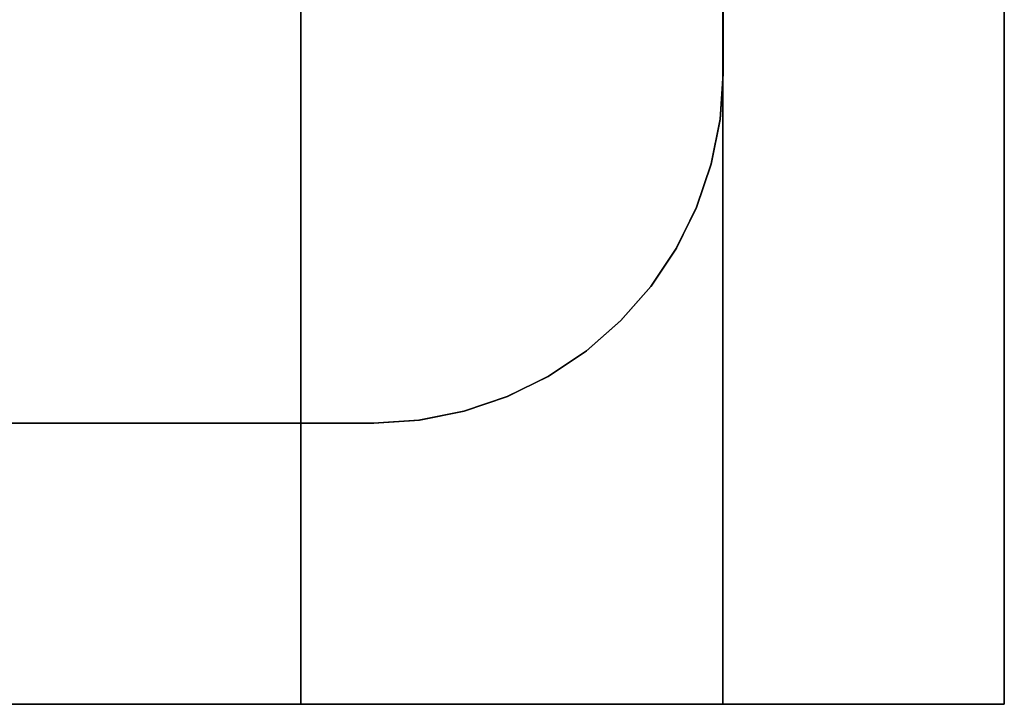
# Model space of a CAD drawing. Header units: millimetres. Extents: x -35 to 33166, y -35 to 31591.
# Tile 40 of 100: x 4347 to 4703, y -35 to 213. Entities that reach past the tile are written whole.
import ezdxf

# ---------------------------------------------------------------- set-up
doc = ezdxf.new("R2010")
doc.units = ezdxf.units.MM
doc.header["$LTSCALE"] = 25.4
doc.layers.get('0').update_dxf_attribs({"true_color": 0xffffff})
for name, color, linetype, true_color in [('end caps & lintels', 7, 'Continuous', 0xffa500), ('ICF - L1', 7, 'Continuous', 0xb4b464), ('ICF - L2', 7, 'Continuous', 0x64ff64)]:
    doc.layers.add(name, color=color, linetype=linetype, true_color=true_color)

# ---------------------------------------------------------------- blocks, each defined once
blk = doc.blocks.new('Group8160')
for p, q in [((0, 0, 366.53), (-1092.2, 0, 366.53)), ((-1092.2, 0, 0), (0, 0, 0)), ((0, -627.8, 366.53), (0, 0, 366.53)), ((0, 0, 0), (0, 0, 366.53)), ((0, -627.8, 0), (0, 0, 0)), ((-1092.2, -101.6, 366.53), (-227.79, -101.6, 366.53)), ((-1092.2, -101.6, 0), (-227.79, -101.6, 0)), ((-227.79, -101.6, 366.53), (-211.3, -102.68, 366.53)), ((-227.79, -101.6, 0), (-227.79, -101.6, 366.53)), ((-211.3, -102.68, 0), (-227.79, -101.6, 0)), ((-211.3, -102.68, 366.53), (-195.1, -105.91, 366.53)), ((-195.1, -105.91, 0), (-211.3, -102.68, 0)), ((-211.3, -102.68, 0), (-211.3, -102.68, 366.53)), ((-195.1, -105.91, 366.53), (-179.46, -111.22, 366.53)), ((-179.46, -111.22, 0), (-195.1, -105.91, 0)), ((-195.1, -105.91, 0), (-195.1, -105.91, 366.53)), ((-179.46, -111.22, 366.53), (-164.64, -118.53, 366.53)), ((-164.64, -118.53, 0), (-179.46, -111.22, 0)), ((-179.46, -111.22, 0), (-179.46, -111.22, 366.53)), ((-164.64, -118.53, 366.53), (-150.91, -127.72, 366.53)), ((-150.91, -127.72, 0), (-164.64, -118.53, 0)), ((-164.64, -118.53, 0), (-164.64, -118.53, 366.53)), ((-150.91, -127.72, 366.53), (-138.5, -138.62, 366.53)), ((-138.5, -138.62, 0), (-150.91, -127.72, 0)), ((-150.91, -127.72, 0), (-150.91, -127.72, 366.53)), ((-138.5, -138.62, 366.53), (-127.61, -151.05, 366.53)), ((-127.61, -151.05, 0), (-138.5, -138.62, 0)), ((-138.5, -138.62, 0), (-138.5, -138.62, 366.53)), ((-127.61, -151.05, 366.53), (-118.45, -164.79, 366.53)), ((-127.61, -151.05, 0), (-118.45, -164.79, 0)), ((-127.61, -151.05, 0), (-127.61, -151.05, 366.53)), ((-118.45, -164.79, 366.53), (-111.16, -179.62, 366.53)), ((-118.45, -164.79, 0), (-111.16, -179.62, 0)), ((-118.45, -164.79, 0), (-118.45, -164.79, 366.53)), ((-111.16, -179.62, 366.53), (-105.86, -195.27, 366.53)), ((-111.16, -179.62, 0), (-105.86, -195.27, 0)), ((-111.16, -179.62, 0), (-111.16, -179.62, 366.53)), ((-105.86, -195.27, 366.53), (-102.66, -211.47, 366.53)), ((-105.86, -195.27, 0), (-102.66, -211.47, 0)), ((-105.86, -195.27, 0), (-105.86, -195.27, 366.53)), ((-102.66, -211.47, 366.53), (-101.6, -227.96, 366.53)), ((-102.66, -211.47, 0), (-101.6, -227.96, 0)), ((-102.66, -211.47, 0), (-102.66, -211.47, 366.53)), ((-101.6, -227.96, 366.53), (-101.6, -627.8, 366.53)), ((-101.6, -627.8, 0), (-101.6, -227.96, 0)), ((-101.6, -227.96, 0), (-101.6, -227.96, 366.53))]:
    blk.add_line(p, q)
blk = doc.blocks.new('6XR35_90_C_MSG#71')
blk.add_blockref('Group8160', (0, 0))
blk = doc.blocks.new('Group7846')
for p, q in [((-627.8, 0, 457.2), (0, 0, 457.2)), ((0, 0, 0), (-627.8, 0, 0)), ((0, 0, 457.2), (0, 0, 0)), ((0, 0, 457.2), (0, -685.8, 457.2)), ((0, 0, 0), (0, -685.8, 0)), ((-227.79, -101.6, 457.2), (-627.8, -101.6, 457.2)), ((-227.79, -101.6, 0), (-627.8, -101.6, 0)), ((-227.79, -101.6, 0), (-227.79, -101.6, 457.2)), ((-211.3, -102.68, 457.2), (-227.79, -101.6, 457.2)), ((-227.79, -101.6, 0), (-211.3, -102.68, 0)), ((-195.1, -105.91, 457.2), (-211.3, -102.68, 457.2)), ((-211.3, -102.68, 0), (-211.3, -102.68, 457.2)), ((-211.3, -102.68, 0), (-195.1, -105.91, 0)), ((-179.46, -111.22, 457.2), (-195.1, -105.91, 457.2)), ((-195.1, -105.91, 0), (-195.1, -105.91, 457.2)), ((-195.1, -105.91, 0), (-179.46, -111.22, 0)), ((-164.64, -118.53, 457.2), (-179.46, -111.22, 457.2)), ((-179.46, -111.22, 0), (-179.46, -111.22, 457.2)), ((-179.46, -111.22, 0), (-164.64, -118.53, 0)), ((-150.91, -127.72, 457.2), (-164.64, -118.53, 457.2)), ((-164.64, -118.53, 0), (-164.64, -118.53, 457.2)), ((-150.91, -127.72, 0), (-164.64, -118.53, 0)), ((-138.5, -138.62, 457.2), (-150.91, -127.72, 457.2)), ((-138.5, -138.62, 0), (-150.91, -127.72, 0)), ((-150.91, -127.72, 0), (-150.91, -127.72, 457.2)), ((-127.61, -151.05, 457.2), (-138.5, -138.62, 457.2)), ((-127.61, -151.05, 0), (-138.5, -138.62, 0)), ((-138.5, -138.62, 0), (-138.5, -138.62, 457.2)), ((-118.45, -164.79, 457.2), (-127.61, -151.05, 457.2)), ((-118.45, -164.79, 0), (-127.61, -151.05, 0)), ((-127.61, -151.05, 457.2), (-127.61, -151.05, 0)), ((-111.16, -179.62, 457.2), (-118.45, -164.79, 457.2)), ((-111.16, -179.62, 0), (-118.45, -164.79, 0)), ((-118.45, -164.79, 457.2), (-118.45, -164.79, 0)), ((-105.86, -195.27, 457.2), (-111.16, -179.62, 457.2)), ((-111.16, -179.62, 0), (-105.86, -195.27, 0)), ((-111.16, -179.62, 457.2), (-111.16, -179.62, 0)), ((-102.66, -211.47, 457.2), (-105.86, -195.27, 457.2)), ((-105.86, -195.27, 0), (-102.66, -211.47, 0)), ((-105.86, -195.27, 457.2), (-105.86, -195.27, 0)), ((-101.6, -227.96, 457.2), (-102.66, -211.47, 457.2)), ((-102.66, -211.47, 0), (-101.6, -227.96, 0)), ((-102.66, -211.47, 457.2), (-102.66, -211.47, 0)), ((-101.6, -685.8, 457.2), (-101.6, -227.96, 457.2)), ((-101.6, -227.96, 0), (-101.6, -685.8, 0)), ((-101.6, -227.96, 457.2), (-101.6, -227.96, 0))]:
    blk.add_line(p, q)
blk = doc.blocks.new('6XR35_90_C_MSG#32')
blk.add_blockref('Group7846', (0, 0))
blk = doc.blocks.new('Group9619')
for p, q in [((-627.8, 0, 358.07), (0, 0, 358.07)), ((-627.8, 0, 457.2), (0, 0, 457.2)), ((0, 0, 358.07), (0, -355.85, 358.07)), ((0, 0, 457.2), (0, 0, 358.07)), ((0, 0, 457.2), (0, -685.8, 457.2)), ((-227.79, -101.6, 358.07), (-627.8, -101.6, 358.07)), ((-627.8, -101.6, 457.2), (-227.79, -101.6, 457.2)), ((-211.3, -102.68, 358.07), (-227.79, -101.6, 358.07)), ((-227.79, -101.6, 358.07), (-227.79, -101.6, 457.2)), ((-211.3, -102.68, 457.2), (-227.79, -101.6, 457.2)), ((-195.1, -105.91, 358.07), (-211.3, -102.68, 358.07)), ((-211.3, -102.68, 457.2), (-211.3, -102.68, 358.07)), ((-195.1, -105.91, 457.2), (-211.3, -102.68, 457.2)), ((-179.46, -111.22, 358.07), (-195.1, -105.91, 358.07)), ((-195.1, -105.91, 457.2), (-195.1, -105.91, 358.07)), ((-179.46, -111.22, 457.2), (-195.1, -105.91, 457.2)), ((-164.64, -118.53, 358.07), (-179.46, -111.22, 358.07)), ((-179.46, -111.22, 457.2), (-179.46, -111.22, 358.07)), ((-164.64, -118.53, 457.2), (-179.46, -111.22, 457.2)), ((-150.91, -127.72, 358.07), (-164.64, -118.53, 358.07)), ((-164.64, -118.53, 457.2), (-164.64, -118.53, 358.07)), ((-150.91, -127.72, 457.2), (-164.64, -118.53, 457.2)), ((-138.5, -138.62, 358.07), (-150.91, -127.72, 358.07)), ((-150.91, -127.72, 457.2), (-150.91, -127.72, 358.07)), ((-138.5, -138.62, 457.2), (-150.91, -127.72, 457.2)), ((-127.61, -151.05, 358.07), (-138.5, -138.62, 358.07)), ((-138.5, -138.62, 457.2), (-138.5, -138.62, 358.07)), ((-127.61, -151.05, 457.2), (-138.5, -138.62, 457.2)), ((-118.45, -164.79, 358.07), (-127.61, -151.05, 358.07)), ((-118.45, -164.79, 457.2), (-127.61, -151.05, 457.2)), ((-127.61, -151.05, 457.2), (-127.61, -151.05, 358.07)), ((-111.16, -179.62, 358.07), (-118.45, -164.79, 358.07)), ((-118.45, -164.79, 457.2), (-118.45, -164.79, 358.07)), ((-111.16, -179.62, 457.2), (-118.45, -164.79, 457.2)), ((-105.86, -195.27, 358.07), (-111.16, -179.62, 358.07)), ((-105.86, -195.27, 457.2), (-111.16, -179.62, 457.2)), ((-111.16, -179.62, 457.2), (-111.16, -179.62, 358.07)), ((-102.66, -211.47, 358.07), (-105.86, -195.27, 358.07)), ((-102.66, -211.47, 457.2), (-105.86, -195.27, 457.2)), ((-105.86, -195.27, 457.2), (-105.86, -195.27, 358.07)), ((-101.6, -227.96, 358.07), (-102.66, -211.47, 358.07)), ((-101.6, -227.96, 457.2), (-102.66, -211.47, 457.2)), ((-102.66, -211.47, 457.2), (-102.66, -211.47, 358.07)), ((-101.6, -355.78, 358.07), (-101.6, -227.96, 358.07)), ((-101.6, -355.8, 457.2), (-101.6, -227.96, 457.2)), ((-101.6, -227.96, 457.2), (-101.6, -227.96, 358.07))]:
    blk.add_line(p, q)
blk = doc.blocks.new('6XR35_90_C_MSG#242')
blk.add_blockref('Group9619', (0, 0))
blk = doc.blocks.new('Group#4026')
for p, q in [((-1092.2, 0, 457.2), (0, 0, 457.2)), ((-1092.2, 0, 0), (0, 0, 0)), ((0, 0, 457.2), (0, 0, 0)), ((0, -627.8, 0), (0, 0, 0)), ((0, 0, 457.2), (0, -627.8, 457.2)), ((-227.79, -101.6, 0), (-1092.2, -101.6, 0)), ((-227.79, -101.6, 457.2), (-1092.2, -101.6, 457.2)), ((-227.79, -101.6, 0), (-227.79, -101.6, 457.2)), ((-211.3, -102.68, 0), (-227.79, -101.6, 0)), ((-211.3, -102.68, 457.2), (-227.79, -101.6, 457.2)), ((-195.1, -105.91, 0), (-211.3, -102.68, 0)), ((-195.1, -105.91, 457.2), (-211.3, -102.68, 457.2)), ((-211.3, -102.68, 0), (-211.3, -102.68, 457.2)), ((-179.46, -111.22, 0), (-195.1, -105.91, 0)), ((-179.46, -111.22, 457.2), (-195.1, -105.91, 457.2)), ((-195.1, -105.91, 0), (-195.1, -105.91, 457.2)), ((-164.64, -118.53, 0), (-179.46, -111.22, 0)), ((-164.64, -118.53, 457.2), (-179.46, -111.22, 457.2)), ((-179.46, -111.22, 0), (-179.46, -111.22, 457.2)), ((-150.91, -127.72, 0), (-164.64, -118.53, 0)), ((-150.91, -127.72, 457.2), (-164.64, -118.53, 457.2)), ((-164.64, -118.53, 0), (-164.64, -118.53, 457.2)), ((-138.5, -138.62, 0), (-150.91, -127.72, 0)), ((-138.5, -138.62, 457.2), (-150.91, -127.72, 457.2)), ((-150.91, -127.72, 0), (-150.91, -127.72, 457.2)), ((-127.61, -151.05, 0), (-138.5, -138.62, 0)), ((-127.61, -151.05, 457.2), (-138.5, -138.62, 457.2)), ((-138.5, -138.62, 0), (-138.5, -138.62, 457.2)), ((-118.45, -164.79, 0), (-127.61, -151.05, 0)), ((-118.45, -164.79, 457.2), (-127.61, -151.05, 457.2)), ((-127.61, -151.05, 457.2), (-127.61, -151.05, 0)), ((-118.45, -164.79, 0), (-111.16, -179.62, 0)), ((-111.16, -179.62, 457.2), (-118.45, -164.79, 457.2)), ((-118.45, -164.79, 457.2), (-118.45, -164.79, 0)), ((-111.16, -179.62, 0), (-105.86, -195.27, 0)), ((-105.86, -195.27, 457.2), (-111.16, -179.62, 457.2)), ((-111.16, -179.62, 457.2), (-111.16, -179.62, 0)), ((-105.86, -195.27, 0), (-102.66, -211.47, 0)), ((-102.66, -211.47, 457.2), (-105.86, -195.27, 457.2)), ((-105.86, -195.27, 457.2), (-105.86, -195.27, 0)), ((-102.66, -211.47, 0), (-101.6, -227.96, 0)), ((-101.6, -227.96, 457.2), (-102.66, -211.47, 457.2)), ((-102.66, -211.47, 457.2), (-102.66, -211.47, 0)), ((-101.6, -627.8, 0), (-101.6, -227.96, 0)), ((-101.6, -627.8, 457.2), (-101.6, -227.96, 457.2)), ((-101.6, -227.96, 457.2), (-101.6, -227.96, 0))]:
    blk.add_line(p, q)
blk = doc.blocks.new('6XR35_90_C_MSG#282')
blk.add_blockref('Group#4026', (0, 0))
blk = doc.blocks.new('Group3573')
at = {"layer": 'ICF - L1', "extrusion": (0, 0, -1), "zscale": -1, "rotation": 180}
for name, p in [('6XR35_90_C_MSG#71', (-4703.01, -34.58, -357.2)), ('6XR35_90_C_MSG#282', (-4703.01, -34.58, -3100.4))]:
    blk.add_blockref(name, p, dxfattribs=at)
at = {"layer": 'ICF - L1', "rotation": 270}
for name, p in [('6XR35_90_C_MSG#32', (4703.01, -34.58, -100)), ('6XR35_90_C_MSG#242', (4703.01, -34.58, 2643.2))]:
    blk.add_blockref(name, p, dxfattribs=at)
blk = doc.blocks.new('Group#3784')
for p, q in [((-627.8, 0, 457.2), (0, 0, 457.2)), ((0, 0, 0), (-627.8, 0, 0)), ((0, 0, 457.2), (0, 0, 0)), ((0, 0, 0), (0, -685.8, 0)), ((0, 0, 457.2), (0, -685.8, 457.2)), ((-227.79, -101.6, 457.2), (-627.8, -101.6, 457.2)), ((-227.79, -101.6, 0), (-627.8, -101.6, 0)), ((-227.79, -101.6, 0), (-227.79, -101.6, 457.2)), ((-227.79, -101.6, 0), (-211.3, -102.68, 0)), ((-211.3, -102.68, 457.2), (-227.79, -101.6, 457.2)), ((-211.3, -102.68, 0), (-211.3, -102.68, 457.2)), ((-195.1, -105.91, 457.2), (-211.3, -102.68, 457.2)), ((-211.3, -102.68, 0), (-195.1, -105.91, 0)), ((-195.1, -105.91, 0), (-195.1, -105.91, 457.2)), ((-179.46, -111.22, 457.2), (-195.1, -105.91, 457.2)), ((-195.1, -105.91, 0), (-179.46, -111.22, 0)), ((-179.46, -111.22, 0), (-179.46, -111.22, 457.2)), ((-164.64, -118.53, 457.2), (-179.46, -111.22, 457.2)), ((-179.46, -111.22, 0), (-164.64, -118.53, 0)), ((-164.64, -118.53, 0), (-164.64, -118.53, 457.2)), ((-150.91, -127.72, 0), (-164.64, -118.53, 0)), ((-150.91, -127.72, 457.2), (-164.64, -118.53, 457.2)), ((-138.5, -138.62, 0), (-150.91, -127.72, 0)), ((-138.5, -138.62, 457.2), (-150.91, -127.72, 457.2)), ((-150.91, -127.72, 0), (-150.91, -127.72, 457.2)), ((-127.61, -151.05, 0), (-138.5, -138.62, 0)), ((-138.5, -138.62, 0), (-138.5, -138.62, 457.2)), ((-127.61, -151.05, 457.2), (-138.5, -138.62, 457.2)), ((-118.45, -164.79, 0), (-127.61, -151.05, 0)), ((-118.45, -164.79, 457.2), (-127.61, -151.05, 457.2)), ((-127.61, -151.05, 457.2), (-127.61, -151.05, 0)), ((-111.16, -179.62, 0), (-118.45, -164.79, 0)), ((-118.45, -164.79, 457.2), (-118.45, -164.79, 0)), ((-111.16, -179.62, 457.2), (-118.45, -164.79, 457.2)), ((-111.16, -179.62, 0), (-105.86, -195.27, 0)), ((-105.86, -195.27, 457.2), (-111.16, -179.62, 457.2)), ((-111.16, -179.62, 457.2), (-111.16, -179.62, 0)), ((-105.86, -195.27, 0), (-102.66, -211.47, 0)), ((-102.66, -211.47, 457.2), (-105.86, -195.27, 457.2)), ((-105.86, -195.27, 457.2), (-105.86, -195.27, 0)), ((-102.66, -211.47, 0), (-101.6, -227.96, 0)), ((-101.6, -227.96, 457.2), (-102.66, -211.47, 457.2)), ((-102.66, -211.47, 457.2), (-102.66, -211.47, 0)), ((-101.6, -227.96, 0), (-101.6, -685.8, 0)), ((-101.6, -685.8, 457.2), (-101.6, -227.96, 457.2)), ((-101.6, -227.96, 457.2), (-101.6, -227.96, 0))]:
    blk.add_line(p, q)
blk = doc.blocks.new('6XR35_90_C#3_MSG#17')
blk.add_blockref('Group#3784', (0, 0))
blk = doc.blocks.new('Group9457')
for p, q in [((0, 0, 233.93), (-1092.2, 0, 233.93)), ((-1092.2, 0, 0), (0, 0, 0)), ((0, -627.8, 233.93), (0, 0, 233.93)), ((0, -627.8, 0), (0, 0, 0)), ((0, 0, 0), (0, 0, 233.93)), ((-1092.2, -101.6, 233.93), (-227.79, -101.6, 233.93)), ((-1092.2, -101.6, 0), (-227.79, -101.6, 0)), ((-227.79, -101.6, 233.93), (-211.3, -102.68, 233.93)), ((-211.3, -102.68, 0), (-227.79, -101.6, 0)), ((-227.79, -101.6, 0), (-227.79, -101.6, 233.93)), ((-211.3, -102.68, 233.93), (-195.1, -105.91, 233.93)), ((-195.1, -105.91, 0), (-211.3, -102.68, 0)), ((-211.3, -102.68, 0), (-211.3, -102.68, 233.93)), ((-195.1, -105.91, 233.93), (-179.46, -111.22, 233.93)), ((-179.46, -111.22, 0), (-195.1, -105.91, 0)), ((-195.1, -105.91, 0), (-195.1, -105.91, 233.93)), ((-179.46, -111.22, 233.93), (-164.64, -118.53, 233.93)), ((-164.64, -118.53, 0), (-179.46, -111.22, 0)), ((-179.46, -111.22, 0), (-179.46, -111.22, 233.93)), ((-164.64, -118.53, 233.93), (-150.91, -127.72, 233.93)), ((-150.91, -127.72, 0), (-164.64, -118.53, 0)), ((-164.64, -118.53, 0), (-164.64, -118.53, 233.93)), ((-150.91, -127.72, 233.93), (-138.5, -138.62, 233.93)), ((-138.5, -138.62, 0), (-150.91, -127.72, 0)), ((-150.91, -127.72, 0), (-150.91, -127.72, 233.93)), ((-138.5, -138.62, 233.93), (-127.61, -151.05, 233.93)), ((-127.61, -151.05, 0), (-138.5, -138.62, 0)), ((-138.5, -138.62, 0), (-138.5, -138.62, 233.93)), ((-127.61, -151.05, 233.93), (-118.45, -164.79, 233.93)), ((-127.61, -151.05, 0), (-118.45, -164.79, 0)), ((-127.61, -151.05, 0), (-127.61, -151.05, 233.93)), ((-118.45, -164.79, 233.93), (-111.16, -179.62, 233.93)), ((-118.45, -164.79, 0), (-111.16, -179.62, 0)), ((-118.45, -164.79, 0), (-118.45, -164.79, 233.93)), ((-111.16, -179.62, 233.93), (-105.86, -195.27, 233.93)), ((-111.16, -179.62, 0), (-105.86, -195.27, 0)), ((-111.16, -179.62, 0), (-111.16, -179.62, 233.93)), ((-105.86, -195.27, 233.93), (-102.66, -211.47, 233.93)), ((-105.86, -195.27, 0), (-102.66, -211.47, 0)), ((-105.86, -195.27, 0), (-105.86, -195.27, 233.93)), ((-102.66, -211.47, 233.93), (-101.6, -227.96, 233.93)), ((-102.66, -211.47, 0), (-101.6, -227.96, 0)), ((-102.66, -211.47, 0), (-102.66, -211.47, 233.93)), ((-101.6, -227.96, 233.93), (-101.6, -627.8, 233.93)), ((-101.6, -627.8, 0), (-101.6, -227.96, 0)), ((-101.6, -227.96, 0), (-101.6, -227.96, 233.93))]:
    blk.add_line(p, q)
blk = doc.blocks.new('6XR35_90_C#3_MSG#38')
blk.add_blockref('Group9457', (0, 0))
blk = doc.blocks.new('Group10167')
for p, q in [((-1092.2, 0, 457.2), (0, 0, 457.2)), ((-355.85, 0, 232.67), (0, 0, 232.67)), ((0, 0, 232.67), (0, -627.8, 232.67)), ((0, 0, 232.67), (0, 0, 457.2)), ((0, 0, 457.2), (0, -627.8, 457.2)), ((-227.79, -101.6, 457.2), (-1092.2, -101.6, 457.2)), ((-227.79, -101.6, 232.67), (-355.78, -101.6, 232.67)), ((-211.3, -102.68, 232.67), (-227.79, -101.6, 232.67)), ((-227.79, -101.6, 232.67), (-227.79, -101.6, 457.2)), ((-211.3, -102.68, 457.2), (-227.79, -101.6, 457.2)), ((-195.1, -105.91, 232.67), (-211.3, -102.68, 232.67)), ((-211.3, -102.68, 232.67), (-211.3, -102.68, 457.2)), ((-195.1, -105.91, 457.2), (-211.3, -102.68, 457.2)), ((-179.46, -111.22, 232.67), (-195.1, -105.91, 232.67)), ((-195.1, -105.91, 232.67), (-195.1, -105.91, 457.2)), ((-179.46, -111.22, 457.2), (-195.1, -105.91, 457.2)), ((-164.64, -118.53, 232.67), (-179.46, -111.22, 232.67)), ((-179.46, -111.22, 232.67), (-179.46, -111.22, 457.2)), ((-164.64, -118.53, 457.2), (-179.46, -111.22, 457.2)), ((-150.91, -127.72, 232.67), (-164.64, -118.53, 232.67)), ((-150.91, -127.72, 457.2), (-164.64, -118.53, 457.2)), ((-164.64, -118.53, 232.67), (-164.64, -118.53, 457.2)), ((-138.5, -138.62, 232.67), (-150.91, -127.72, 232.67)), ((-150.91, -127.72, 232.67), (-150.91, -127.72, 457.2)), ((-138.5, -138.62, 457.2), (-150.91, -127.72, 457.2)), ((-127.61, -151.05, 232.67), (-138.5, -138.62, 232.67)), ((-138.5, -138.62, 232.67), (-138.5, -138.62, 457.2)), ((-127.61, -151.05, 457.2), (-138.5, -138.62, 457.2)), ((-118.45, -164.79, 232.67), (-127.61, -151.05, 232.67)), ((-118.45, -164.79, 457.2), (-127.61, -151.05, 457.2)), ((-127.61, -151.05, 232.67), (-127.61, -151.05, 457.2)), ((-111.16, -179.62, 232.67), (-118.45, -164.79, 232.67)), ((-118.45, -164.79, 232.67), (-118.45, -164.79, 457.2)), ((-111.16, -179.62, 457.2), (-118.45, -164.79, 457.2)), ((-105.86, -195.27, 232.67), (-111.16, -179.62, 232.67)), ((-105.86, -195.27, 457.2), (-111.16, -179.62, 457.2)), ((-111.16, -179.62, 232.67), (-111.16, -179.62, 457.2)), ((-102.66, -211.47, 232.67), (-105.86, -195.27, 232.67)), ((-102.66, -211.47, 457.2), (-105.86, -195.27, 457.2)), ((-105.86, -195.27, 232.67), (-105.86, -195.27, 457.2)), ((-101.6, -227.96, 232.67), (-102.66, -211.47, 232.67)), ((-102.66, -211.47, 232.67), (-102.66, -211.47, 457.2)), ((-101.6, -227.96, 457.2), (-102.66, -211.47, 457.2)), ((-101.6, -627.8, 232.67), (-101.6, -227.96, 232.67)), ((-101.6, -227.96, 457.2), (-101.6, -627.8, 457.2)), ((-101.6, -227.96, 457.2), (-101.6, -227.96, 232.67))]:
    blk.add_line(p, q)
blk = doc.blocks.new('6XR35_90_C#3_MSG#77')
blk.add_blockref('Group10167', (0, 0))
blk = doc.blocks.new('Group10434')
for p, q in [((0, 0, 124.2), (-627.8, 0, 124.2)), ((0, 0, 0), (-627.8, 0, 0)), ((0, -685.8, 124.2), (0, 0, 124.2)), ((0, 0, 124.2), (0, 0, 0)), ((0, 0, 0), (0, -685.8, 0)), ((-627.8, -101.6, 124.2), (-227.79, -101.6, 124.2)), ((-227.79, -101.6, 0), (-627.8, -101.6, 0)), ((-227.79, -101.6, 124.2), (-211.3, -102.68, 124.2)), ((-227.79, -101.6, 124.2), (-227.79, -101.6, 0)), ((-227.79, -101.6, 0), (-211.3, -102.68, 0)), ((-211.3, -102.68, 124.2), (-195.1, -105.91, 124.2)), ((-211.3, -102.68, 124.2), (-211.3, -102.68, 0)), ((-211.3, -102.68, 0), (-195.1, -105.91, 0)), ((-195.1, -105.91, 124.2), (-179.46, -111.22, 124.2)), ((-195.1, -105.91, 124.2), (-195.1, -105.91, 0)), ((-195.1, -105.91, 0), (-179.46, -111.22, 0)), ((-179.46, -111.22, 124.2), (-164.64, -118.53, 124.2)), ((-179.46, -111.22, 124.2), (-179.46, -111.22, 0)), ((-179.46, -111.22, 0), (-164.64, -118.53, 0)), ((-164.64, -118.53, 124.2), (-150.91, -127.72, 124.2)), ((-164.64, -118.53, 124.2), (-164.64, -118.53, 0)), ((-164.64, -118.53, 0), (-150.91, -127.72, 0)), ((-150.91, -127.72, 124.2), (-138.5, -138.62, 124.2)), ((-150.91, -127.72, 124.2), (-150.91, -127.72, 0)), ((-138.5, -138.62, 0), (-150.91, -127.72, 0)), ((-138.5, -138.62, 124.2), (-127.61, -151.05, 124.2)), ((-127.61, -151.05, 0), (-138.5, -138.62, 0)), ((-138.5, -138.62, 124.2), (-138.5, -138.62, 0)), ((-127.61, -151.05, 124.2), (-118.45, -164.79, 124.2)), ((-118.45, -164.79, 0), (-127.61, -151.05, 0)), ((-127.61, -151.05, 124.2), (-127.61, -151.05, 0)), ((-118.45, -164.79, 124.2), (-111.16, -179.62, 124.2)), ((-111.16, -179.62, 0), (-118.45, -164.79, 0)), ((-118.45, -164.79, 124.2), (-118.45, -164.79, 0)), ((-111.16, -179.62, 124.2), (-105.86, -195.27, 124.2)), ((-111.16, -179.62, 0), (-105.86, -195.27, 0)), ((-111.16, -179.62, 124.2), (-111.16, -179.62, 0)), ((-105.86, -195.27, 124.2), (-102.66, -211.47, 124.2)), ((-105.86, -195.27, 0), (-102.66, -211.47, 0)), ((-105.86, -195.27, 124.2), (-105.86, -195.27, 0)), ((-102.66, -211.47, 124.2), (-101.6, -227.96, 124.2)), ((-102.66, -211.47, 0), (-101.6, -227.96, 0)), ((-102.66, -211.47, 124.2), (-102.66, -211.47, 0)), ((-101.6, -227.96, 124.2), (-101.6, -685.8, 124.2)), ((-101.6, -227.96, 0), (-101.6, -685.8, 0)), ((-101.6, -227.96, 124.2), (-101.6, -227.96, 0))]:
    blk.add_line(p, q)
blk = doc.blocks.new('6XR35_90_C#3_MSG#100')
blk.add_blockref('Group10434', (0, 0))
blk = doc.blocks.new('Group3664')
at = {"layer": 'ICF - L2', "extrusion": (0, 0, -1), "zscale": -1, "rotation": 180}
for name, p in [('6XR35_90_C#3_MSG#38', (-4703.01, -34.58, -4014.8)), ('6XR35_90_C#3_MSG#77', (-4703.01, -34.58, -5843.6))]:
    blk.add_blockref(name, p, dxfattribs=at)
at = {"layer": 'ICF - L2', "rotation": 270}
for name, p in [('6XR35_90_C#3_MSG#17', (4703.01, -34.58, 3557.6)), ('6XR35_90_C#3_MSG#100', (4703.01, -34.58, 6300.8))]:
    blk.add_blockref(name, p, dxfattribs=at)
blk = doc.blocks.new('Group4855')
for p, q in [((4448.883, -34.58, 4250), (4448.883, 321.274, 4250)), ((4448.883, 321.274, 4250), (4448.883, 321.274, 4187)), ((4448.883, 321.274, 4187), (4448.883, -34.58, 4187)), ((4448.883, 321.274, 4250), (4601.283, 321.274, 4250)), ((4448.883, 321.274, 4187), (4601.283, 321.274, 4187)), ((4601.283, -34.58, 4250), (4601.283, 321.274, 4250)), ((4601.283, 321.274, 4187), (4601.283, -34.58, 4187)), ((4601.283, 321.274, 4250), (4601.283, 321.274, 4187)), ((4448.883, -34.58, 4187), (4448.883, -34.58, 4250)), ((4601.283, -34.58, 4250), (4448.883, -34.58, 4250)), ((4448.883, -34.58, 4187), (4601.283, -34.58, 4187)), ((4601.283, -34.58, 4187), (4601.283, -34.58, 4250))]:
    blk.add_line(p, q)
blk = doc.blocks.new('Group4856')
for p, q in [((4448.883, 321.274, 6075), (4448.883, -34.58, 6075)), ((4448.883, -34.58, 6138), (4448.883, 321.274, 6138)), ((4448.883, 321.274, 6138), (4448.883, 321.274, 6075)), ((4601.283, 321.274, 6075), (4448.883, 321.274, 6075)), ((4448.883, 321.274, 6138), (4601.283, 321.274, 6138)), ((4601.283, 321.274, 6075), (4601.283, -34.58, 6075)), ((4601.283, 321.274, 6138), (4601.283, 321.274, 6075)), ((4601.283, -34.58, 6138), (4601.283, 321.274, 6138)), ((4448.883, -34.58, 6075), (4448.883, -34.58, 6138)), ((4448.883, -34.58, 6075), (4601.283, -34.58, 6075)), ((4448.883, -34.58, 6138), (4601.283, -34.58, 6138)), ((4601.283, -34.58, 6075), (4601.283, -34.58, 6138))]:
    blk.add_line(p, q)
blk = doc.blocks.new('Group#8')
for p, q in [((4448.883, -34.58, 725), (4448.883, 321.274, 725)), ((4448.883, 321.274, 725), (4448.883, 321.274, 662)), ((4448.883, 321.274, 662), (4448.883, -34.58, 662)), ((4448.883, 321.274, 725), (4601.283, 321.274, 725)), ((4448.883, 321.274, 662), (4601.283, 321.274, 662)), ((4601.283, -34.58, 725), (4601.283, 321.274, 725)), ((4601.283, 321.274, 662), (4601.283, -34.58, 662)), ((4601.283, 321.274, 725), (4601.283, 321.274, 662)), ((4448.883, -34.58, 662), (4448.883, -34.58, 725)), ((4601.283, -34.58, 725), (4448.883, -34.58, 725)), ((4448.883, -34.58, 662), (4601.283, -34.58, 662)), ((4601.283, -34.58, 662), (4601.283, -34.58, 725))]:
    blk.add_line(p, q)
blk = doc.blocks.new('Group#31')
for p, q in [((4448.883, 321.274, 3000), (4448.883, -34.58, 3000)), ((4448.883, -34.58, 3063), (4448.883, 321.274, 3063)), ((4448.883, 321.274, 3063), (4448.883, 321.274, 3000)), ((4601.283, 321.274, 3000), (4448.883, 321.274, 3000)), ((4448.883, 321.274, 3063), (4601.283, 321.274, 3063)), ((4601.283, 321.274, 3000), (4601.283, -34.58, 3000)), ((4601.283, 321.274, 3063), (4601.283, 321.274, 3000)), ((4601.283, -34.58, 3063), (4601.283, 321.274, 3063)), ((4448.883, -34.58, 3000), (4448.883, -34.58, 3063)), ((4448.883, -34.58, 3000), (4601.283, -34.58, 3000)), ((4448.883, -34.58, 3063), (4601.283, -34.58, 3063)), ((4601.283, -34.58, 3000), (4601.283, -34.58, 3063))]:
    blk.add_line(p, q)

msp = doc.modelspace()

# ---------------------------------------------------------------- block references
for name in ['Group3573', 'Group3664']:
    msp.add_blockref(name, (0, 0))
at = {"layer": 'end caps & lintels', "color": 131, "true_color": 0x99ffff}
for name in ['Group4855', 'Group4856', 'Group#8', 'Group#31']:
    msp.add_blockref(name, (0, 0), dxfattribs=at)

doc.saveas('drawing.dxf')
